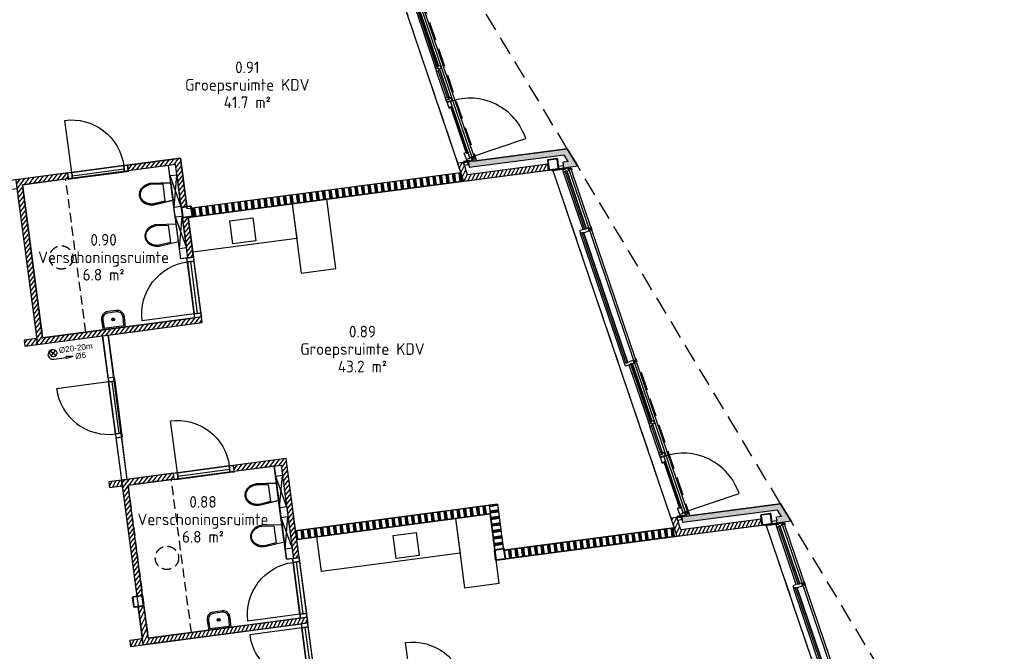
# Model space of a CAD drawing. Header units: millimetres. Extents: x -44892 to 336761, y 18766 to 182901.
# Tile 27 of 35: x 105287 to 122191, y 41036 to 51879. Entities that reach past the tile are written whole.
import ezdxf
from ezdxf.enums import TextEntityAlignment as Align

# ---------------------------------------------------------------- set-up
doc = ezdxf.new("R2010")
doc.units = ezdxf.units.MM
doc.header["$LTSCALE"] = 100
doc.linetypes.add('HIDDEN2', pattern=[4.7625, 3.175, -1.5875])
for name, color, linetype in [('AC21----_Buitenmuren', 8, 'Continuous'), ('AC22----_Binnenmuren', 8, 'Continuous'), ('AL21----', 3, 'Continuous'), ('AL22----', 2, 'Continuous'), ('AL28----', 5, 'Continuous'), ('AL31----_Buitenkozijnen', 6, 'Continuous'), ('AL32----_Binnenkozijnen', 7, 'Continuous'), ('AL65----_BSH', 130, 'Continuous'), ('AL73----_Vaste-keukenvoorzieningen', 8, 'Continuous'), ('AL74----', 8, 'Continuous'), ('Beveilig-Alg-Az', 1, 'Continuous'), ('Beveilig-Alg-Txt', 2, 'Continuous'), ('BL$8-GO--polylijnen', 10, 'Continuous'), ('X-BT$1----_Ruimtegegevens', 7, 'Continuous')]:
    doc.layers.add(name, color=color, linetype=linetype)
doc.layers.add('BL$8-BVO-polylijn', color=160, linetype='Continuous', plot=False)
for name, color, linetype, lineweight in [('X-BT$23A__RuimteElement', 7, 'Continuous', 0), ('X-BT$23F__RuimteElement', 7, 'Continuous', 0), ('X-BT$23m2_RuimteElement', 7, 'Continuous', 0), ('X-BT$23NR__Ruimtenummer', 1, 'Continuous', 0), ('X-BT$23P__Algemeen', 1, 'Continuous', 0)]:
    doc.layers.add(name, color=color, linetype=linetype, lineweight=lineweight)
doc.styles.add('BOS', font='arial.ttf')
doc.styles.add('Isocpeur', font='isocpeur.ttf')
pattern_1 = [(63.75, (49445.76, 26487.45), (-51.256277, 25.2768), [])]
pattern_2 = [(52.5, (49445.76, 26487.45), (-45.340143, 34.790716), [])]
pattern_3 = [(97.5, (49445.76, 26487.45), (-111.53755, -14.6842), []), (97.5, (49451.96, 26488.27), (-111.53755, -14.6842), []), (97.5, (49458.15, 26489.08), (-111.53755, -14.6842), []), (97.5, (49464.35, 26489.9), (-111.53755, -14.6842), []), (97.5, (49470.55, 26490.72), (-111.53755, -14.6842), []), (97.5, (49476.74, 26491.53), (-111.53755, -14.6842), []), (97.5, (49482.94, 26492.35), (-111.53755, -14.6842), [])]
pattern_4 = [(52.5, (49445.76, 26487.45), (-45.340143, 34.790716), [])]

# ---------------------------------------------------------------- blocks, each defined once
blk = doc.blocks.new('binkozdeur1034')
blk.add_line((67, 57), (967, 57))
for points in [[(0, 0), (67, 0), (67, 114), (0, 114)], [(67, 0), (967, 0), (967, 114), (67, 114)], [(967, 0), (1034, 0), (1034, 114), (967, 114)]]:
    blk.add_lwpolyline(points, close=True)
blk.add_lwpolyline([(967, 0), (67, 0), (67, -900, 0.414214)], format="xyb", close=True)
blk = doc.blocks.new('spoelblok1800x600')
blk.add_lwpolyline([(1800, 0), (1800, 600), (0, 600), (0, 0)], close=True)
at = {"ltscale": 0.5}
blk.add_lwpolyline([(700, 50), (1100, 50), (1100, 450), (700, 450)], close=True, dxfattribs=at)
blk = doc.blocks.new('kozbuitgroepkamers')
for p, q in [((14214, -409), (14214, 628)), ((14276, -409), (14276, 627)), ((14352, 627), (14352, -2810)), ((14149, -2810), (14149, -463)), ((14211, -2810), (14211, -463)), ((14214, -2864), (14214, -3901)), ((14276, -2864), (14276, -3900)), ((14352, -2864), (14352, -5563)), ((14214, -4459), (14214, -3979)), ((14276, -4460), (14276, -3979))]:
    blk.add_line(p, q)
at = {"ltscale": 0.01}
for p, q in [((14350, 654), (14295, 654)), ((14350, -436), (14295, -436)), ((14350, -2838), (14295, -2838)), ((14350, -5590), (14295, -5590))]:
    blk.add_line(p, q, dxfattribs=at)
for points in [[(14264, 689), (14260, 671), (14037, 716), (14041, 733)], [(14232, 696), (14159, 711), (14167, 755), (14241, 741)], [(14241, 741), (14232, 696), (14159, 711), (14167, 755)], [(14214, 671), (14214, 671), (14263, 671), (14263, 681), (14306, 681), (14306, 627), (14269, 627), (14269, 637), (14244, 637), (14244, 628), (14214, 628)], [(14269, 637), (14269, -419), (14244, -419), (14244, 637)], [(14342, 662), (14342, 647), (14306, 647), (14306, 662)], [(14362, 662), (14362, 627), (14342, 627), (14342, 662)], [(14149, -409), (14149, -424), (14149, -463), (14179, -463), (14179, -453), (14204, -453), (14204, -463), (14306, -463), (14306, -409), (14269, -409), (14269, -419), (14244, -419), (14244, -409)], [(14204, -453), (14204, -2820), (14179, -2820), (14179, -453)], [(14342, -444), (14342, -429), (14306, -429), (14306, -444)], [(14362, -463), (14362, -409), (14342, -409), (14342, -463)], [(14149, -2864), (14149, -2849), (14149, -2810), (14179, -2810), (14179, -2820), (14204, -2820), (14204, -2810), (14306, -2810), (14306, -2864), (14269, -2864), (14269, -2854), (14244, -2854), (14244, -2864)], [(14269, -3910), (14269, -2854), (14244, -2854), (14244, -3910)], [(14342, -2845), (14342, -2830), (14306, -2830), (14306, -2845)], [(14362, -2864), (14362, -2810), (14342, -2810), (14342, -2864)], [(14214, -3939), (14214, -3900), (14244, -3900), (14244, -3910), (14269, -3910), (14269, -3900), (14306, -3900), (14306, -3954), (14266, -3954), (14266, -3939)], [(14214, -3940), (14214, -3979), (14244, -3979), (14244, -3969), (14269, -3969), (14269, -3979), (14276, -3979), (14276, -3958), (14261, -3958), (14261, -3940)], [(14269, -3969), (14269, -4470), (14244, -4470), (14244, -3969)], [(14214, -4499), (14214, -4460), (14244, -4460), (14244, -4470), (14269, -4470), (14269, -4460), (14276, -4460), (14276, -4481), (14261, -4481), (14261, -4499)], [(14214, -4548), (14214, -4499), (14214, -4499), (14240, -4499), (14266, -4499), (14266, -4484), (14306, -4484), (14306, -4538), (14221, -4538), (14221, -4548)], [(14214, -4499), (14214, -4528), (14244, -4528), (14244, -4528), (14263, -4528), (14263, -4538), (14306, -4538), (14306, -4484), (14266, -4484), (14266, -4499)], [(14214, -4551), (14214, -4642), (14244, -4642), (14244, -4632), (14269, -4632), (14269, -4642), (14276, -4642), (14276, -4542), (14221, -4542), (14221, -4551)], [(14269, -5470), (14269, -4632), (14244, -4632), (14244, -5470)], [(14214, -5578), (14214, -5460), (14244, -5460), (14244, -5470), (14269, -5470), (14269, -5460), (14276, -5460), (14276, -5560), (14261, -5560), (14261, -5578)], [(14214, -5578), (14214, -5607), (14244, -5607), (14244, -5607), (14263, -5607), (14263, -5617), (14306, -5617), (14306, -5563), (14266, -5563), (14266, -5578)], [(14362, -5563), (14362, -5617), (14342, -5617), (14342, -5563)], [(14225, -5623), (14152, -5608), (14143, -5652), (14217, -5667)], [(14216, -5668), (14225, -5624), (14152, -5609), (14143, -5653)], [(14257, -5629), (14261, -5612), (14155, -5591), (14152, -5608)], [(14342, -5598), (14342, -5583), (14306, -5583), (14306, -5598)]]:
    blk.add_lwpolyline(points, close=True)
blk.add_lwpolyline([(14276, -4542), (14276, -5560), (15294, -5560, 0.414214)], format="xyb", close=True)
blk = doc.blocks.new('fontein')
for points in [[(-75, 300, 0.431046), (-200, 168), (-195, 0), (195, 0), (200, 168, 0.431046), (75, 300)], [(-75, 275, 0.43387), (-175, 168), (-170, 25), (170, 25), (175, 168, 0.43387), (75, 275)]]:
    blk.add_lwpolyline(points, format="xyb", close=True)
for points in [[(0, 175), (0, 135)], [(20, 155), (-20, 155)]]:
    blk.add_lwpolyline(points)
for radius in [25, 20]:
    blk.add_circle((0, 155), radius)
blk = doc.blocks.new('toilethangend met reservoir')
for p, q in [((120, -175), (120, 725)), ((120, 0), (0, 550)), ((120, 550), (0, 0))]:
    blk.add_line(p, q)
blk.add_lwpolyline([(120, 550), (0, 550), (0, 0), (120, 0)], close=True)
blk.add_lwpolyline([(120, 424), (460, 460, -0.08399), (546, 445, -0.091257), (616, 406, -0.103849), (664, 344, -0.114925), (680, 275, -0.114925), (664, 206, -0.103849), (616, 144, -0.091257), (546, 105, -0.08399), (460, 90), (120, 126)], format="xyb")
blk.add_lwpolyline([(462, 105, 0.081247), (541, 119, 0.091257), (606, 156, 0.103849), (650, 212, 0.114925), (665, 275, 0.114925), (650, 338, 0.103849), (606, 394, 0.091257), (541, 431, 0.081247), (462, 445), (260, 424), (260, 126)], format="xyb", close=True)
blk = doc.blocks.new('_K180x10')
for points in [[(75, 90), (-75, 90, 0.414214), (-90, 75), (-90, -75, 0.414214), (-75, -90), (75, -90, 0.414214), (90, -75), (90, 75, 0.414214)], [(75, 80), (-75, 80, 0.414214), (-80, 75), (-80, -75, 0.414214), (-75, -80), (75, -80, 0.414214), (80, -75), (80, 75, 0.414214)]]:
    blk.add_lwpolyline(points, format="xyb", close=True)
blk = doc.blocks.new('brandslanghaspel 20m')
at = {"layer": 'Beveilig-Alg-Az'}
for p, q in [((-86, 291), (86, 119)), ((-86, 119), (86, 291)), ((0, 0), (424, 0)), ((424, -30), (424, 30)), ((644, 0), (424, 30)), ((644, 0), (424, -30))]:
    blk.add_line(p, q, dxfattribs=at)
blk.add_circle((0, 205), 122, dxfattribs=at)
blk.add_arc((-27, 163), 165, 80.6472, 279.3528, dxfattribs=at)
at = {"layer": 'Beveilig-Alg-Txt', "style": 'BOS'}
for s, p in [('%%C20-20m', (202, 180)), ('%%C6', (728, -98))]:
    blk.add_text(s, height=200, dxfattribs=at).set_placement(p)
blk = doc.blocks.new('Ruimtefunctie')
at = {"layer": 'X-BT$23A__RuimteElement', "style": 'Isocpeur', "width": 0.94}
blk.add_attdef('RUIMTEFUNCTIE-A', text='', height=200, dxfattribs=at).set_placement((0, -600), align=Align.MIDDLE_CENTER)
at = {"layer": 'X-BT$23F__RuimteElement', "style": 'Isocpeur', "width": 0.94}
blk.add_attdef('RUIMTEFUNCTIE', text='', height=200, dxfattribs=at).set_placement((0, 300), align=Align.MIDDLE_CENTER)
at = {"layer": 'X-BT$23m2_RuimteElement', "style": 'Isocpeur', "width": 0.94}
blk.add_attdef('RUIMTEFUNCTIE-B', text='', height=200, dxfattribs=at).set_placement((0, 0), align=Align.MIDDLE_CENTER)
at = {"layer": 'X-BT$23NR__Ruimtenummer', "style": 'Isocpeur', "width": 0.94}
blk.add_attdef('RUIMTENUMMER', text='', height=200, dxfattribs=at).set_placement((0, 600), align=Align.MIDDLE_CENTER)
at = {"layer": 'X-BT$23P__Algemeen', "style": 'Isocpeur', "width": 0.94}
blk.add_attdef('PEILMAAT', text='', height=200, dxfattribs=at).set_placement((0, -300), align=Align.MIDDLE_CENTER)

msp = doc.modelspace()

# ---------------------------------------------------------------- hatches: boundary and pattern name
at = {"layer": 'AC21----_Buitenmuren'}
h = msp.add_hatch(color=256, dxfattribs=at)
h.paths.add_polyline_path([(112993.2261, 49438.4101), (113006.2787, 49339.2656), (114398.1751, 49522.5122), (114342.0133, 49615.9813)])
h.paths.add_polyline_path([(114687.9692, 49661.5272), (114342.0133, 49615.9813), (114398.1751, 49522.5122), (114636.0198, 49553.8251), (114703.4141, 49441.6622), (114617.1093, 49430.3), (114630.1619, 49331.1555), (114752.8599, 49347.309), (114759.5206, 49349.57), (114759.9704, 49348.2451), (114867.6872, 49362.4263)])
h = msp.add_hatch(dxfattribs=at)
h.set_pattern_fill('ANSI31', color=256, scale=18, angle=18.75, style=0)
h.set_pattern_definition(pattern_1)
h.paths.add_polyline_path([(112911.6905, 49406.524), (112914.827, 49382.7003), (112919.5658, 49383.3242)], flags=17)
h.paths.add_polyline_path([(114367.429, 49296.5661), (114354.3764, 49395.7106), (112976.9198, 49214.3649), (112919.5658, 49383.3242), (112914.827, 49382.7003), (112911.6905, 49406.524), (112904.8177, 49426.7709), (112803.7308, 49413.4626), (112908.6066, 49104.5085)])
h = msp.add_hatch(color=256, dxfattribs=at)
h.paths.add_polyline_path([(116654.98, 43344.2283), (116668.0326, 43245.0838), (118059.929, 43428.3305), (118003.7671, 43521.7995)])
h.paths.add_polyline_path([(118349.723, 43567.3455), (118003.7671, 43521.7995), (118059.929, 43428.3305), (118297.7737, 43459.6433), (118365.1679, 43347.4805), (118278.8631, 43336.1182), (118291.9158, 43236.9737), (118414.6137, 43253.1272), (118421.2745, 43255.3882), (118421.7242, 43254.0633), (118529.441, 43268.2445)])
h = msp.add_hatch(dxfattribs=at)
h.set_pattern_fill('ANSI31', color=256, scale=18, angle=18.75, style=0)
h.set_pattern_definition(pattern_1)
h.paths.add_polyline_path([(116573.4444, 43312.3422), (116576.5808, 43288.5186), (116581.3197, 43289.1424)], flags=17)
h.paths.add_polyline_path([(118029.1829, 43202.3843), (118016.1303, 43301.5288), (116638.6736, 43120.1832), (116581.3197, 43289.1424), (116576.5808, 43288.5186), (116573.4444, 43312.3422), (116566.5715, 43332.5891), (116465.4847, 43319.2808), (116570.3604, 43010.3267)])
at = {"layer": 'AC22----_Binnenmuren'}
h = msp.add_hatch(dxfattribs=at)
h.set_pattern_fill('ANSI31', color=256, scale=18, angle=7.5, style=0)
h.set_pattern_definition(pattern_4)
h.paths.add_polyline_path([(108056.8344, 48657.4), (108155.9788, 48670.4526), (108046.3368, 49503.2663), (107138.1733, 49383.7043), (107151.226, 49284.5598), (107960.245, 49391.0692)])
h = msp.add_hatch(dxfattribs=at)
h.set_pattern_fill('ANSI31', color=256, scale=18, style=0)
h.set_pattern_definition(pattern_2)
h.paths.add_polyline_path([(108405.2839, 46776.793), (108292.2592, 46761.913), (105678.8105, 46417.8459), (105332.9161, 49045.1748), (106126.072, 49149.5958), (106113.0194, 49248.7403), (105220.719, 49131.2667), (105240.2979, 48982.5499), (105592.7186, 46305.6488), (108418.3365, 46677.6485)])
h = msp.add_hatch(dxfattribs=at)
h.set_pattern_fill('SWAND', color=256, style=0)
h.set_pattern_definition(pattern_3)
h.paths.add_polyline_path([(108210.7721, 48637.3212), (108230.3511, 48488.6044), (112908.6066, 49104.5085), (112859.4461, 49249.3307)])
h = msp.add_hatch(dxfattribs=at)
h.set_pattern_fill('ANSI31', color=256, scale=18, angle=7.5, style=0)
h.set_pattern_definition(pattern_4)
h.paths.add_polyline_path([(108179.4736, 48491.9926), (108080.3291, 48478.9399), (108171.1753, 47788.8943), (108270.3198, 47801.9469)])
h = msp.add_hatch(dxfattribs=at)
h.set_pattern_fill('ANSI31', color=256, scale=18, style=0)
h.set_pattern_definition(pattern_2)
h.paths.add_polyline_path([(105579.666, 46404.7933), (105361.5481, 46376.0775), (105374.6008, 46276.9331), (105592.7186, 46305.6488)])
h = msp.add_hatch(dxfattribs=at)
h.set_pattern_fill('ANSI31', color=256, scale=18, style=0)
h.set_pattern_definition(pattern_2)
h.paths.add_polyline_path([(109860.0271, 44345.8782), (108951.8636, 44226.3162), (108964.9162, 44127.1718), (109773.9352, 44233.6811), (109984.8655, 42631.5062), (110084.01, 42644.5589)])
h = msp.add_hatch(dxfattribs=at)
h.set_pattern_fill('ANSI31', color=256, scale=18, angle=18.75, style=0)
h.set_pattern_definition(pattern_1)
h.paths.add_polyline_path([(107034.4092, 43973.8786), (106816.2914, 43945.1628), (106829.344, 43846.0183), (107047.4618, 43874.7341)])
h = msp.add_hatch(dxfattribs=at)
h.set_pattern_fill('ANSI31', color=256, scale=18, style=0)
h.set_pattern_definition([(52.5, (42929, 23827.84), (-45.340143, 34.790716), [])])
h.paths.add_polyline_path([(107296.7633, 41981.1014), (107395.9078, 41994.154), (107146.6063, 43887.7867), (107939.7622, 43992.2077), (107926.7096, 44091.3522), (107034.4092, 43973.8786)])
h = msp.add_hatch(dxfattribs=at)
h.set_pattern_fill('SWAND', color=256, angle=7.5, style=0)
h.set_pattern_definition(pattern_3)
h.paths.add_polyline_path([(113364.104, 43395.1182), (113344.5251, 43543.8349), (110023.1848, 43106.5722), (110042.7638, 42957.8554)])
h = msp.add_hatch(dxfattribs=at)
h.set_pattern_fill('SWAND', color=256, angle=97.5, style=0)
h.set_pattern_definition([(187.5, (49445.76, 26487.45), (14.6842, -111.53755), []), (187.5, (49444.94, 26493.65), (14.6842, -111.53755), []), (187.5, (49444.13, 26499.85), (14.6842, -111.53755), []), (187.5, (49443.31, 26506.04), (14.6842, -111.53755), []), (187.5, (49442.5, 26512.24), (14.6842, -111.53755), []), (187.5, (49441.68, 26518.44), (14.6842, -111.53755), []), (187.5, (49440.86, 26524.63), (14.6842, -111.53755), [])])
h.paths.add_polyline_path([(113493.2418, 43563.4138), (113344.5251, 43543.8349), (113364.104, 43395.1182), (113445.6829, 42775.4651), (113460.5546, 42777.423), (113594.3996, 42795.0441)])
h = msp.add_hatch(dxfattribs=at)
h.set_pattern_fill('SWAND', color=256, angle=7.5, style=0)
h.set_pattern_definition(pattern_3)
h.paths.add_polyline_path([(113612.5345, 42772.2158), (113632.1134, 42623.4991), (116570.3604, 43010.3267), (116521.1999, 43155.1489)])
h = msp.add_hatch(dxfattribs=at)
h.set_pattern_fill('ANSI31', color=256, scale=18, angle=18.75, style=0)
h.set_pattern_definition(pattern_1)
h.paths.add_polyline_path([(107419.4025, 41815.694), (107320.258, 41802.6413), (107406.4089, 41148.2607), (110225.2042, 41519.3622), (110212.6221, 41618.5686), (107492.5007, 41260.4578)])
h = msp.add_hatch(dxfattribs=at)
h.set_pattern_fill('ANSI31', color=256, scale=18, angle=18.75, style=0)
h.set_pattern_definition(pattern_1)
h.paths.add_polyline_path([(107393.3563, 41247.4052), (107175.2384, 41218.6895), (107188.291, 41119.545), (107406.4089, 41148.2607)])

# ---------------------------------------------------------------- linework, layer by layer
at = {"layer": 'AL21----'}
for p, q in [((114687.9692, 49661.5272), (112993.2261, 49438.4101)), ((114636.0198, 49553.8251), (113006.2787, 49339.2656)), ((114703.4141, 49441.6622), (114636.0198, 49553.8251)), ((114867.6872, 49362.4263), (114687.9692, 49661.5272)), ((112993.2261, 49438.4101), (113006.2787, 49339.2656)), ((114703.4141, 49441.6622), (114617.1093, 49430.3)), ((114630.1619, 49331.1555), (114617.1093, 49430.3)), ((114867.6872, 49362.4263), (114630.1619, 49331.1555)), ((118349.723, 43567.3455), (116654.98, 43344.2283)), ((118297.7737, 43459.6433), (116668.0326, 43245.0838)), ((118365.1679, 43347.4805), (118297.7737, 43459.6433)), ((118529.441, 43268.2445), (118349.723, 43567.3455)), ((116654.98, 43344.2283), (116668.0326, 43245.0838)), ((118365.1679, 43347.4805), (118278.8631, 43336.1182)), ((118291.9158, 43236.9737), (118278.8631, 43336.1182)), ((118529.441, 43268.2445), (118291.9158, 43236.9737))]:
    msp.add_line(p, q, dxfattribs=at)
for points in [[(112904.8177, 49426.7709), (112803.7308, 49413.4626), (112908.6066, 49104.5085), (114367.429, 49296.5661), (114354.3764, 49395.7106), (112976.9198, 49214.3649)], [(116566.5715, 43332.5891), (116465.4847, 43319.2808), (116570.3604, 43010.3267), (118029.1829, 43202.3843), (118016.1267, 43301.5558), (116638.6736, 43120.1832)]]:
    msp.add_lwpolyline(points, close=True, dxfattribs=at)
at = {"layer": 'AL22----'}
for p, q in [((112859.5061, 49249.3386), (108240.5155, 48641.2369)), ((112908.6066, 49104.5085), (108180.7788, 48482.0781)), ((108171.1753, 47788.8943), (108052.2019, 47773.2312)), ((109984.8655, 42631.5062), (109865.8922, 42615.8431))]:
    msp.add_line(p, q, dxfattribs=at)
for points in [[(107138.1733, 49383.7043), (108046.3368, 49503.2663), (108155.9788, 48670.4526), (108056.8344, 48657.4), (107960.245, 49391.0692), (107151.226, 49284.5598)], [(108418.3365, 46677.6485), (108405.2839, 46776.793), (108292.2592, 46761.913), (105678.8105, 46417.8459), (105332.9161, 49045.1748), (106126.072, 49149.5958), (106113.0194, 49248.7403), (105220.719, 49131.2667), (105233.7716, 49032.1222), (105592.7186, 46305.6488)], [(108179.4736, 48491.9926), (108270.3198, 47801.9469), (108171.1753, 47788.8943), (108080.3291, 48478.9399)], [(105374.6008, 46276.9331), (105592.7186, 46305.6488), (105579.666, 46404.7933), (105361.5481, 46376.0775)], [(106902.9139, 45738.8143), (106803.7694, 45725.7617), (106708.0937, 46452.4907), (106807.2382, 46465.5434)], [(107037.878, 44713.6603), (106938.7335, 44700.6077), (107034.4092, 43973.8786), (107133.5537, 43986.9312)], [(109860.0271, 44345.8782), (108951.8636, 44226.3162), (108964.9162, 44127.1718), (109773.9352, 44233.6811), (109984.8655, 42631.5062), (110084.01, 42644.5589)], [(106829.344, 43846.0183), (107047.4618, 43874.7341), (107034.4092, 43973.8786), (106816.2914, 43945.1628)], [(107296.7633, 41981.1014), (107395.9078, 41994.154), (107146.6063, 43887.7867), (107939.7622, 43992.2077), (107926.7096, 44091.3522), (107034.4092, 43973.8786)], [(110023.1848, 43106.5722), (113344.5251, 43543.8349), (113364.104, 43395.1182), (110042.7638, 42957.8554)], [(113445.271, 42778.5938), (113593.9877, 42798.1728), (113493.2418, 43563.4138), (113344.5251, 43543.8349), (113445.271, 42778.5938)], [(113612.5345, 42772.2158), (116521.2599, 43155.1568), (116570.3604, 43010.3267), (113632.1134, 42623.4991), (113612.5345, 42772.2158), (113612.5345, 42772.2158)], [(107320.258, 41802.6413), (107419.4025, 41815.694), (107492.5007, 41260.4578), (110218.9741, 41619.4049), (110232.0267, 41520.2604), (107406.4089, 41148.2607)], [(107188.291, 41119.545), (107406.4089, 41148.2607), (107393.3563, 41247.4052), (107175.2384, 41218.6895)]]:
    msp.add_lwpolyline(points, close=True, dxfattribs=at)
for points in [[(116521.2599, 43155.1568), (113597.6628, 42770.2579), (113493.2418, 43563.4138), (110023.1848, 43106.5722)], [(116570.3604, 43010.3267), (113468.525, 42601.9623), (113364.104, 43395.1182), (110042.7638, 42957.8554)]]:
    msp.add_lwpolyline(points, dxfattribs=at)
at = {"layer": 'AL31----_Buitenkozijnen', "linetype": 'HIDDEN2'}
for p, q in [((114687.9692, 49661.5272), (111205.9333, 55456.6081)), ((110774.7386, 55399.8402), (112806.6821, 49413.9279)), ((111098.2165, 55442.4269), (113130.16, 49456.5146)), ((118349.723, 43567.3455), (114867.6872, 49362.4263)), ((114436.4925, 49305.6584), (116468.4359, 43319.7461)), ((115954.954, 45827.9369), (116791.9138, 43362.3328)), ((118098.2463, 43211.4767), (120130.1897, 37225.5643)), ((122011.4769, 37473.1637), (118529.441, 43268.2445))]:
    msp.add_line(p, q, dxfattribs=at)
at = {"layer": 'AL31----_Buitenkozijnen'}
for points in [[(118276.2378, 43279.4464), (118282.1115, 43234.8314), (118207.7532, 43225.0419), (118201.8795, 43269.6569)], [(118314.464, 43238.082), (118316.8135, 43220.236), (118091.2598, 43190.5413), (118088.9103, 43208.3873)]]:
    msp.add_lwpolyline(points, close=True, dxfattribs=at)
at = {"layer": 'AL73----_Vaste-keukenvoorzieningen', "linetype": 'Continuous'}
for points in [[(110122.011, 47527.2914), (110716.8779, 47605.6071), (110560.2465, 48795.341), (109965.3796, 48717.0253)], [(110468.0852, 42408.6727), (110389.7695, 43003.5396), (112769.2371, 43316.8025), (112847.5528, 42721.9355)], [(112925.8686, 42127.0686), (113520.7355, 42205.3843), (113364.104, 43395.1182), (112769.2371, 43316.8025)], [(112147.0151, 42680.1395), (111750.4372, 42627.929), (111698.2267, 43024.5069), (112094.8046, 43076.7174)]]:
    msp.add_lwpolyline(points, close=True, dxfattribs=at)
at = {"layer": 'AL74----', "linetype": 'HIDDEN2', "ltscale": 0.5}
for points in [[(105678.8105, 46417.8459), (106422.3941, 46515.7406), (106076.4997, 49143.0695), (105332.9161, 49045.1748)], [(107492.5007, 41260.4578), (108236.0844, 41358.3525), (107890.19, 43985.6814), (107146.6063, 43887.7867)]]:
    msp.add_lwpolyline(points, close=True, dxfattribs=at)
at = {"layer": 'AL74----'}
for points in [[(107351.7406, 48926.8028, -0.1006802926), (107391.6097, 48994.2675, -0.0879682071), (107455.5663, 49042.6943, -0.0814071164), (107538.7698, 49068.2943), (107880.5679, 49076.9211), (107919.4489, 48781.5907), (107587.0645, 48701.4597, -0.0814071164), (107500.0703, 48704.6527, -0.0879682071), (107425.7593, 48734.8763, -0.0557548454), (107394.5423, 48759.9443), (107369.7874, 48789.7233, -0.1106834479), (107344.7993, 48856.1612, -0.1149251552)], [(109165.4308, 43769.4147, -0.1006802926), (109205.3, 43836.8794, -0.0879682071), (109269.2565, 43885.3062, -0.0814071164), (109352.46, 43910.9062), (109694.2581, 43919.533), (109733.1391, 43624.2026), (109400.7547, 43544.0716, -0.0814071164), (109313.7605, 43547.2646, -0.0879682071), (109239.4495, 43577.4882, -0.0557548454), (109208.2325, 43602.5562), (109183.4777, 43632.3352, -0.1106834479), (109158.4895, 43698.7731, -0.1149251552)]]:
    msp.add_lwpolyline(points, format="xyb", close=True, dxfattribs=at)
at = {"layer": 'AL74----', "linetype": 'HIDDEN2', "ltscale": 0.5}
for centre in [(106001.5857, 47796.7735), (107815.276, 42639.3854)]:
    msp.add_circle(centre, 200, dxfattribs=at)
at = {"layer": 'BL$8-BVO-polylijn'}
msp.add_lwpolyline([(103253.7923, 64061.7177), (106418.6633, 58794.4877), (108996.42, 59133.8558), (111205.9333, 55456.6081), (111040.597, 55434.8411), (113072.5654, 49448.8553), (114687.9692, 49661.5272), (114867.6872, 49362.4263), (114702.3509, 49340.6594), (116734.3192, 43354.6735), (118349.723, 43567.3455), (118529.441, 43268.2445), (118364.1047, 43246.4776), (120396.0731, 37260.4917), (122011.4769, 37473.1637), (122191.1948, 37174.0627), (104558.7811, 34852.7114)], dxfattribs=at)
at = {"layer": 'BL$8-GO--polylijnen'}
for points in [[(103999.7564, 53272.3264), (107033.5776, 53671.7366), (106873.6831, 54886.2565), (110775.0204, 55399.0102), (112859.5061, 49249.3386), (108161.1999, 48630.7948), (108046.3368, 49503.2663), (104556.4506, 49043.8141)], [(105678.8105, 46417.8459), (108292.2592, 46761.913), (108157.2951, 47787.067), (108052.2019, 47773.2312), (107841.2716, 49375.4061), (105332.9161, 49045.1748)], [(108180.7788, 48482.0781), (114436.4925, 49305.6584), (116468.4609, 43319.6726), (116465.4847, 43319.2808), (116521.1999, 43155.1489), (113597.6628, 42770.2579), (113493.2418, 43563.4138), (110023.1848, 43106.5722), (109860.0271, 44345.8782), (107133.5537, 43986.9312), (106807.2382, 46465.5434), (108418.3365, 46677.6485)], [(110119.002, 41505.3804), (110308.2614, 40067.8123), (105692.2299, 39460.1003), (106240.4399, 35296.0318), (104599.4629, 35079.9931), (104586.4139, 35179.1106), (104418.004, 35156.939), (103603.2491, 41343.5192), (101109.901, 41015.2637), (100734.6382, 43865.6673), (103203.4717, 44190.6954), (102618.0616, 48637.326), (105240.2979, 48982.5499), (105579.666, 46404.7933), (105361.5481, 46376.0775), (105374.6008, 46276.9331), (106708.0937, 46452.4907), (107034.4092, 43973.8786), (106816.2914, 43945.1628), (106829.344, 43846.0183), (107047.4618, 43874.7341), (107393.3563, 41247.4052), (107175.2384, 41218.6895), (107188.291, 41119.545)], [(107146.6063, 43887.7867), (109654.9618, 44218.018), (109865.8922, 42615.8431), (109970.9853, 42629.6789), (110105.9494, 41604.5249), (107492.5007, 41260.4578)], [(110042.7638, 42957.8554), (113364.104, 43395.1182), (113468.525, 42601.9623), (118098.2463, 43211.4767), (120113.8189, 37273.7912), (114469.6822, 36530.7265), (114417.4688, 36927.327), (114268.752, 36907.7481), (114320.9655, 36511.1476), (111743.2089, 36171.7795), (111234.1567, 40038.4144), (113811.9133, 40377.7825), (113877.1735, 39882.0826), (114025.8902, 39901.6616), (113941.0511, 40546.0782), (110421.2862, 40082.6923)]]:
    msp.add_lwpolyline(points, close=True, dxfattribs=at)

# ---------------------------------------------------------------- block references
at = {"layer": 'AL28----'}
for p, rotation in [((114445.156, 49395.6879), 7.499999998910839), ((108157.8118, 48579.9173), 7.499999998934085), ((118106.9063, 43301.5332), 7.499999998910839), ((113531.3767, 42699.1533), 7.499999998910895), ((107318.4251, 41893.1766), 7.499999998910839)]:
    msp.add_blockref('_K180x10', p, dxfattribs=dict(at, rotation=rotation))
at = {"layer": 'AL31----_Buitenkozijnen'}
for p, rotation in [((97705.4932, 50188.9663), 18.74999999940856), ((101367.247, 44094.7845), 18.74999999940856), ((105029.0008, 38000.6027), 18.74999999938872)]:
    msp.add_blockref('kozbuitgroepkamers', p, dxfattribs=dict(at, rotation=rotation))
at = {"layer": 'AL32----_Binnenkozijnen', "xscale": -1}
for p, rotation in [((106113.0194, 49248.7403), 187.4999999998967), ((108292.2592, 46761.913), 277.5000000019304), ((107926.7096, 44091.3522), 187.4999999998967), ((110105.9494, 41604.5249), 277.5000000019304), ((111964.1101, 40285.809), 187.4999999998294)]:
    msp.add_blockref('binkozdeur1034', p, dxfattribs=dict(at, rotation=rotation))
at = {"layer": 'AL32----_Binnenkozijnen', "rotation": 277.5000000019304}
for p in [(106803.7694, 45725.7617), (110119.002, 41505.3804)]:
    msp.add_blockref('binkozdeur1034', p, dxfattribs=at)
at = {"layer": 'AL65----_BSH', "xscale": 0.5000000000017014, "yscale": 0.5000000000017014, "zscale": 0.5000000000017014, "rotation": 7.499999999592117}
msp.add_blockref('brandslanghaspel 20m', (105878.2028, 46052.298), dxfattribs=at)
at = {"layer": 'AL73----_Vaste-keukenvoorzieningen', "xscale": -1, "rotation": 7.499999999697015}
msp.add_blockref('spoelblok1800x600', (110043.6953, 48122.1583), dxfattribs=at)
at = {"layer": 'AL74----', "xscale": -1, "rotation": 7.499999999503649}
for p in [(108054.8765, 48672.2717), (108148.3332, 47962.3972), (109868.5667, 43514.8836), (109962.0235, 42805.0091)]:
    msp.add_blockref('toilethangend met reservoir', p, dxfattribs=at)
at = {"layer": 'AL74----', "rotation": 7.499999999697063}
for p in [(106911.1765, 46580.09), (108724.8667, 41422.7019)]:
    msp.add_blockref('fontein', p, dxfattribs=at)
at = {"layer": 'X-BT$1----_Ruimtegegevens'}
ref = msp.add_blockref('Ruimtefunctie', (109194.2254, 50760.1624), dxfattribs=at)
ref.add_attrib('RUIMTENUMMER', '0.91', dxfattribs={"layer": 'X-BT$23NR__Ruimtenummer', "height": 200, "style": 'Isocpeur', "width": 0.94}).set_placement((109194.2254, 51060.1624), align=Align.MIDDLE_CENTER)
ref.add_attrib('RUIMTEFUNCTIE', 'Groepsruimte KDV', dxfattribs={"layer": 'X-BT$23F__RuimteElement', "height": 200, "style": 'Isocpeur', "width": 0.94}).set_placement((109194.2254, 50760.1624), align=Align.MIDDLE_CENTER)
ref.add_attrib('RUIMTEFUNCTIE-B', '41.7 m²', dxfattribs={"layer": 'X-BT$23m2_RuimteElement', "height": 200, "style": 'Isocpeur', "width": 0.94}).set_placement((109194.2254, 50460.1624), align=Align.MIDDLE_CENTER)
ref = msp.add_blockref('Ruimtefunctie', (106727.1982, 47799.7736), dxfattribs=at)
ref.add_attrib('RUIMTENUMMER', '0.90', dxfattribs={"layer": 'X-BT$23NR__Ruimtenummer', "height": 200, "style": 'Isocpeur', "width": 0.94}).set_placement((106727.1982, 48099.7736), align=Align.MIDDLE_CENTER)
ref.add_attrib('RUIMTEFUNCTIE', 'Verschoningsruimte', dxfattribs={"layer": 'X-BT$23F__RuimteElement', "height": 200, "style": 'Isocpeur', "width": 0.94}).set_placement((106727.1982, 47799.7736), align=Align.MIDDLE_CENTER)
ref.add_attrib('RUIMTEFUNCTIE-B', '6.8 m²', dxfattribs={"layer": 'X-BT$23m2_RuimteElement', "height": 200, "style": 'Isocpeur', "width": 0.94}).set_placement((106727.1982, 47499.7736), align=Align.MIDDLE_CENTER)
ref = msp.add_blockref('Ruimtefunctie', (111171.5892, 46224.8951), dxfattribs=at)
ref.add_attrib('RUIMTENUMMER', '0.89', dxfattribs={"layer": 'X-BT$23NR__Ruimtenummer', "height": 200, "style": 'Isocpeur', "width": 0.94}).set_placement((111171.5892, 46524.8951), align=Align.MIDDLE_CENTER)
ref.add_attrib('RUIMTEFUNCTIE', 'Groepsruimte KDV', dxfattribs={"layer": 'X-BT$23F__RuimteElement', "height": 200, "style": 'Isocpeur', "width": 0.94}).set_placement((111171.5892, 46224.8951), align=Align.MIDDLE_CENTER)
ref.add_attrib('RUIMTEFUNCTIE-B', '43.2 m²', dxfattribs={"layer": 'X-BT$23m2_RuimteElement', "height": 200, "style": 'Isocpeur', "width": 0.94}).set_placement((111171.5892, 45924.8951), align=Align.MIDDLE_CENTER)
ref = msp.add_blockref('Ruimtefunctie', (108433.2824, 43301.2888), dxfattribs=at)
ref.add_attrib('RUIMTENUMMER', '0.88', dxfattribs={"layer": 'X-BT$23NR__Ruimtenummer', "height": 200, "style": 'Isocpeur', "width": 0.94}).set_placement((108433.2824, 43601.2888), align=Align.MIDDLE_CENTER)
ref.add_attrib('RUIMTEFUNCTIE', 'Verschoningsruimte', dxfattribs={"layer": 'X-BT$23F__RuimteElement', "height": 200, "style": 'Isocpeur', "width": 0.94}).set_placement((108433.2824, 43301.2888), align=Align.MIDDLE_CENTER)
ref.add_attrib('RUIMTEFUNCTIE-B', '6.8 m²', dxfattribs={"layer": 'X-BT$23m2_RuimteElement', "height": 200, "style": 'Isocpeur', "width": 0.94}).set_placement((108433.2824, 43001.2888), align=Align.MIDDLE_CENTER)

doc.saveas('drawing.dxf')
